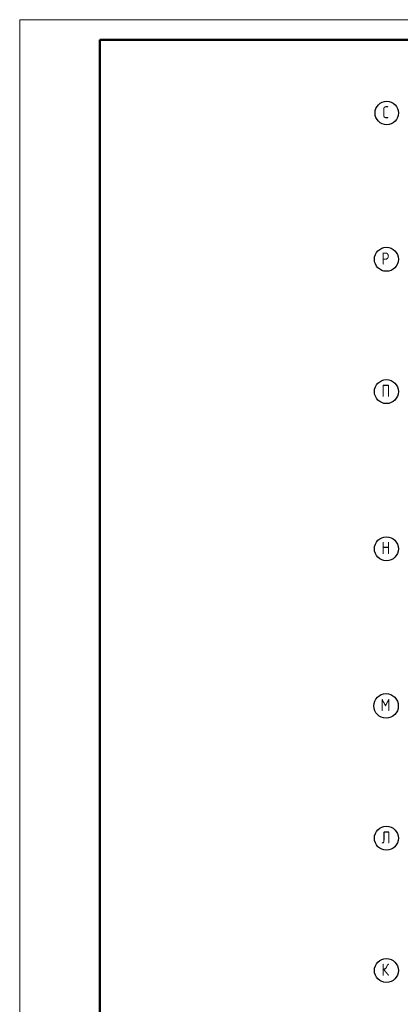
# Model space of a CAD drawing. Header units: millimetres. Extents: x -49773 to 2322955, y -3321 to 58485.
# Tile 205 of 256: x 875880 to 885388, y 33058 to 57619. Entities that reach past the tile are written whole.
import ezdxf

# ---------------------------------------------------------------- set-up
doc = ezdxf.new("R2010")
doc.units = ezdxf.units.MM
doc.linetypes.add('______5', pattern=[1100, 800, -100, 100, -100])
doc.layers.add('Standard', color=7, linetype='Continuous', lineweight=25)
doc.layers.add('Осевая линия_ общее', color=7, linetype='______5', lineweight=13, true_color=0xa0a0a0)
doc.styles.add('ISOCPEUR', font='txt')

msp = doc.modelspace()

# ---------------------------------------------------------------- linework, layer by layer
at = {"layer": 'Standard', "color": 7, "linetype": 'Continuous', "lineweight": 13, "transparency": 33554687}
msp.add_lwpolyline([(875879.9, -1781.2), (917879.9, -1781.2), (917879.9, 57618.8), (875879.9, 57618.8), (875879.9, -1781.2)], close=True, dxfattribs=at)
at = {"layer": 'Standard', "color": 7, "linetype": 'Continuous', "lineweight": 50, "transparency": 33554687}
msp.add_lwpolyline([(877879.9, 57118.8), (917379.9, 57118.8), (917379.9, -1281.2), (877879.9, -1281.2), (877879.9, 57118.8)], close=True, dxfattribs=at)
at = {"layer": 'Осевая линия_ общее', "color": 7, "linetype": 'Continuous', "lineweight": 25, "transparency": 33554687}
for centre, radius in [((885048, 55291.7), 292.4), ((885039.3, 51641.7), 298.8), ((885039.3, 48341.7), 298.8), ((885039.3, 44421.7), 298.8), ((885031.4, 40501.7), 305.8), ((885039.3, 37201.7), 298.8), ((885039.3, 33901.7), 298.8), ((885039.3, 33901.7), 298.8)]:
    msp.add_circle(centre, radius, dxfattribs=at)

# ---------------------------------------------------------------- texts
at = {"layer": 'Осевая линия_ общее', "color": 7, "linetype": 'Continuous', "lineweight": 25, "transparency": 33554687, "char_height": 300, "attachment_point": 7, "style": 'ISOCPEUR'}
for s, insert, width in [('\\W0.78;С', (884943, 55161.2), 326.407), ('\\W0.80;Р', (884919.3, 51511.2), 359.839), ('\\W0.80;П', (884919.3, 48211.2), 359.839), ('\\W0.80;Н', (884919.3, 44291.2), 359.839), ('\\W0.82;М', (884896.4, 40371.2), 392.649), ('\\W0.80;Л', (884919.3, 37071.2), 359.839), ('\\W0.80;К', (884919.3, 33771.2), 359.839), ('\\W0.80;К', (884919.3, 33771.2), 359.839)]:
    msp.add_mtext(s, dxfattribs=dict(at, insert=insert, width=width))

doc.saveas('drawing.dxf')
